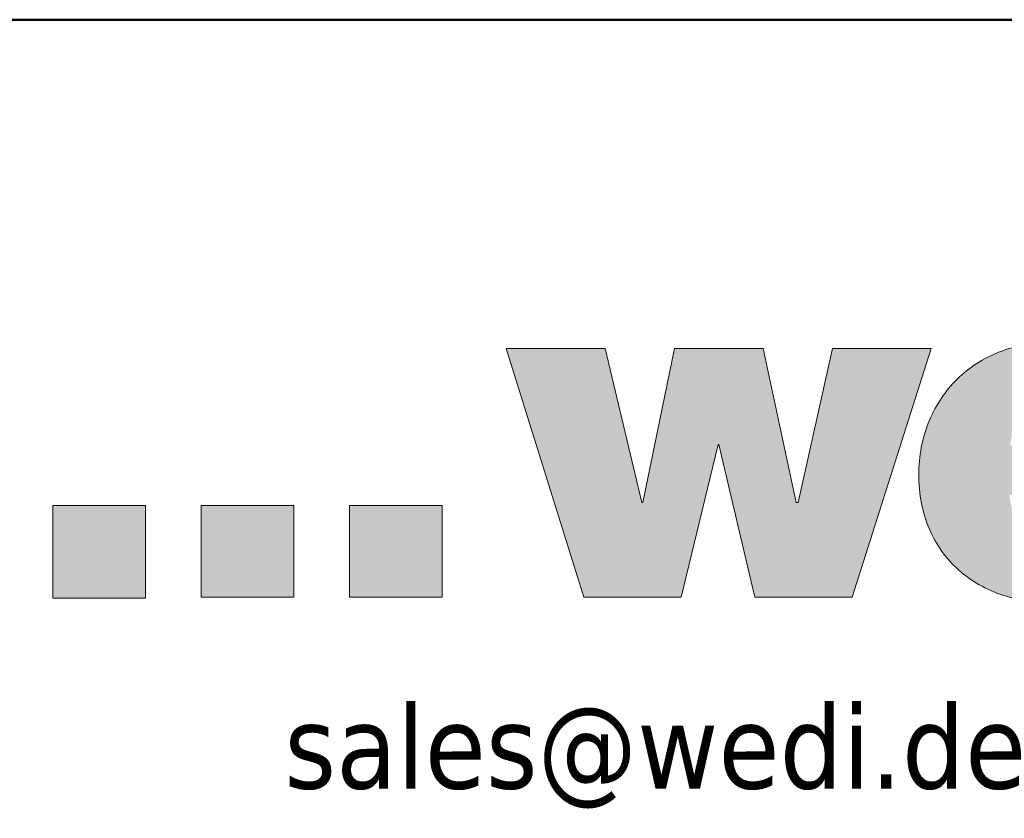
# Model space of a CAD drawing. Header units: millimetres. Extents: x -10668 to 10668, y -400 to 5820.
# Tile 3 of 28: x 3286 to 3732, y 430 to 792. Entities that reach past the tile are written whole.
import ezdxf
from ezdxf.enums import TextEntityAlignment as Align

# ---------------------------------------------------------------- set-up
doc = ezdxf.new("R2010")
doc.units = ezdxf.units.MM
doc.header["$LTSCALE"] = 20
for name, color, linetype, lineweight in [('AM_BOR', 7, 'Continuous', 25), ('Ebene 1', 7, 'Continuous', 25), ('Schraffur (ISO)', 7, 'Continuous', 18), ('Titel (ISO)', 7, 'Continuous', 50)]:
    doc.layers.add(name, color=color, linetype=linetype, lineweight=lineweight)
doc.styles.add('Pfeiltext', font='verdana.ttf')
doc.styles.get("Standard").update_dxf_attribs({"font": 'verdana.ttf'})
doc.styles.add('Textstil119', font='verdana.ttf')
doc.styles.add('Textstil120', font='verdana.ttf')
doc.styles.add('Textstil47', font='verdana.ttf')
doc.styles.add('Textstil64', font='verdana.ttf', dxfattribs={"width": 0.800000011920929})
doc.styles.add('Textstil75', font='verdana.ttf')
doc.styles.add('Textstil82', font='verdana.ttf')

# ---------------------------------------------------------------- blocks, each defined once
blk = doc.blocks.new('Schriftfelder wedi Standard - Inch_Zoll ohne Toleranz')
at = {"layer": 'Schraffur (ISO)'}
h = blk.add_hatch(color=256, dxfattribs=at)
edge = h.paths.add_edge_path(flags=0)
edge.add_spline(control_points=[(-20.98426204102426, 23.64450215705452), (-20.93361218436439, 23.64454974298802), (-20.83437356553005, 23.63754410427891), (-20.69147196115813, 23.60588274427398), (-20.55957938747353, 23.5548363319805), (-20.43987860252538, 23.48610563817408), (-20.33350778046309, 23.4013683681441), (-20.24149284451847, 23.30219102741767), (-20.16524251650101, 23.19053605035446), (-20.10469144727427, 23.06678253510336), (-20.06540926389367, 22.93726973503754), (-20.03723755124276, 22.81162278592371), (-20.04818145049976, 22.7487896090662), (-20.03186208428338, 22.69787830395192), (-20.05383970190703, 22.70000191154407), (-20.08154656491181, 22.69841984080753), (-20.13424444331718, 22.69940583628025), (-20.20583445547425, 22.69897524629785), (-20.33532407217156, 22.69918562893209), (-20.52850526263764, 22.69905292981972), (-20.78674112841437, 22.69910726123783), (-21.0652178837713, 22.69908162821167), (-21.34366291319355, 22.69912245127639), (-21.60198283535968, 22.6990007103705), (-21.79495383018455, 22.69930830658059), (-21.9247773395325, 22.69881928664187), (-21.99568389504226, 22.69982032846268), (-22.04994681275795, 22.69752804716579), (-22.07514250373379, 22.70120611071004), (-22.09317685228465, 22.69769359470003), (-22.08774736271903, 22.71288525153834), (-22.08593480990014, 22.74504617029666), (-22.06336486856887, 22.83756191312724), (-22.03018547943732, 22.96177174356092), (-21.97088271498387, 23.10334015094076), (-21.89801107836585, 23.22865513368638), (-21.81015043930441, 23.33869654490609), (-21.70763393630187, 23.43258354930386), (-21.59050083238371, 23.50991948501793), (-21.45897585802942, 23.57030233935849), (-21.31323256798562, 23.61347009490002), (-21.15340026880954, 23.6392758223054), (-21.04198039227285, 23.64444793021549), (-20.98426204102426, 23.64450215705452)], knot_values=[-1, -1, -1, -1, -0.9705218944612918, -0.9423438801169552, -0.915116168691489, -0.8885306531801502, -0.8623203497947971, -0.8362542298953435, -0.81012821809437, -0.7837536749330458, -0.7569448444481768, -0.7295066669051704, -0.7154766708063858, -0.7107476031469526, -0.7096778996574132, -0.703909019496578, -0.6937109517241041, -0.6795758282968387, -0.6619957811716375, -0.6184694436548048, -0.5670689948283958, -0.5117314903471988, -0.4563939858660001, -0.4049935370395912, -0.3614671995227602, -0.3438871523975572, -0.3297520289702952, -0.3195539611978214, -0.3137850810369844, -0.3127153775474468, -0.311324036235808, -0.3071444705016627, -0.2907787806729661, -0.2596290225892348, -0.2302953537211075, -0.2023696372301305, -0.1753595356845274, -0.1487009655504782, -0.1217865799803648, -0.09400495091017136, -0.06477885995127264, -0.03359195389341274, 0, 0, 0, 0], degree=3, periodic=0)
edge = h.paths.add_edge_path()
edge.add_line((-17.97782995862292, 21.58172672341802), (-22.100626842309, 21.58172672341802))
edge.add_spline(control_points=[(-22.10062684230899, 21.58172672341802), (-22.09664542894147, 21.54234334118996), (-22.088802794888, 21.46476549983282), (-22.06743743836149, 21.35143565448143), (-22.03917629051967, 21.24315814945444), (-22.00338687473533, 21.14037833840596), (-21.96024097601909, 21.04347960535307), (-21.909701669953, 20.95286696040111), (-21.85178543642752, 20.86894745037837), (-21.78649809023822, 20.79213631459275), (-21.71385568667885, 20.72285415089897), (-21.6338830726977, 20.66152563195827), (-21.54661618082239, 20.6085688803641), (-21.45210002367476, 20.56441208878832), (-21.35038417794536, 20.52940632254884), (-21.24151856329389, 20.50415375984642), (-21.12554475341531, 20.48820588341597), (-21.0457855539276, 20.48631767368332), (-21.0048751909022, 20.48534916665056)], knot_values=[0, 0, 0, 0, 0.01187078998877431, 0.02338321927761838, 0.03455617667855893, 0.04541550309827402, 0.05599510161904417, 0.06633797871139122, 0.07649707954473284, 0.08653574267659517, 0.09652758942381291, 0.1065557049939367, 0.1167110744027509, 0.1270903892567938, 0.1377934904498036, 0.148920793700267, 0.1605710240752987, 0.1728394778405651, 0.1728394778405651, 0.1728394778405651, 0.1728394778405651], degree=3, periodic=0)
edge.add_spline(control_points=[(-21.0048751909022, 20.48534916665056), (-20.98301148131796, 20.48564678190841), (-20.93911252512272, 20.48624434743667), (-20.87321772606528, 20.49103222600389), (-20.80729502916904, 20.4986756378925), (-20.7416885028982, 20.50947293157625), (-20.67674201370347, 20.52336066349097), (-20.61279936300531, 20.54037314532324), (-20.55020418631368, 20.56051897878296), (-20.48930006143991, 20.58381436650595), (-20.43043028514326, 20.61027429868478), (-20.37393915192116, 20.63991583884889), (-20.32016824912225, 20.672755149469), (-20.26947171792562, 20.70881729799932), (-20.22216294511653, 20.74810149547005), (-20.17871366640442, 20.79070807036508), (-20.13902540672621, 20.83636901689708), (-20.11643447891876, 20.86956554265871), (-20.10515709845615, 20.88613723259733)], knot_values=[0, 0, 0, 0, 0.006558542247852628, 0.01316854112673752, 0.01980974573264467, 0.026462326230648, 0.03310723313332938, 0.03972657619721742, 0.04630403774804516, 0.05282533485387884, 0.05927874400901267, 0.06565570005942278, 0.07195147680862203, 0.07816594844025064, 0.08430441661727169, 0.09037846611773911, 0.09640678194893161, 0.1024158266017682, 0.1024158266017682, 0.1024158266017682, 0.1024158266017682], degree=3, periodic=0)
edge.add_line((-20.10515709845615, 20.88613723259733), (-18.09666852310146, 20.88613723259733))
edge.add_spline(control_points=[(-18.09666852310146, 20.88613723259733), (-18.15657729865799, 20.74144782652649), (-18.27376587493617, 20.4584184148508), (-18.54048143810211, 20.08909333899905), (-18.85779971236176, 19.77903811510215), (-19.22363462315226, 19.52933145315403), (-19.62803331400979, 19.33775410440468), (-20.06365333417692, 19.20286633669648), (-20.52289057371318, 19.12303600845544), (-21.05493586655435, 19.09439596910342), (-21.63870943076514, 19.13647766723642), (-22.24542184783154, 19.28110726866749), (-22.79072239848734, 19.52169443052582), (-23.26320117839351, 19.85642300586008), (-23.65035965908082, 20.28322484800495), (-23.93944383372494, 20.79856111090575), (-24.11771022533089, 21.39756035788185), (-24.17350250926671, 22.0264958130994), (-24.11979115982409, 22.64393569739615), (-23.95865744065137, 23.20773782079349), (-23.69880157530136, 23.71870812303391), (-23.34656155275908, 24.16462550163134), (-22.90909115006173, 24.53309201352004), (-22.39354934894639, 24.81074187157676), (-21.80755023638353, 24.98684939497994), (-21.13089921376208, 25.04225984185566), (-20.42695935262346, 24.99075721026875), (-19.74705616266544, 24.82468954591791), (-19.17679961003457, 24.53937773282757), (-18.71862883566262, 24.13937963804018), (-18.37368699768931, 23.63253413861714), (-18.13866399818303, 23.02892947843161), (-17.99994632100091, 22.33443044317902), (-17.98546046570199, 21.84142182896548), (-17.97782995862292, 21.58172672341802)], knot_values=[0, 0, 0, 0, 0.04684472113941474, 0.09163375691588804, 0.1355175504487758, 0.1793897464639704, 0.2238614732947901, 0.2692816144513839, 0.3157834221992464, 0.3633384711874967, 0.4288298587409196, 0.4906578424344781, 0.5495484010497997, 0.606551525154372, 0.663101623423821, 0.7210033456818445, 0.7823195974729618, 0.8491983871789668, 0.909267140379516, 0.9672890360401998, 1.024005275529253, 1.080171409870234, 1.136633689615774, 1.194395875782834, 1.254659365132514, 1.318824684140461, 1.396986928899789, 1.4655512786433, 1.527499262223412, 1.586410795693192, 1.646021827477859, 1.709592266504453, 1.779522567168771, 1.85736013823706, 1.85736013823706, 1.85736013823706, 1.85736013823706], degree=3, periodic=0)
for points in [[(-33.50274479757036, 24.89226535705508), (-31.74361691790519, 19.25673867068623), (-29.5392199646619, 19.25673867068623), (-28.7035945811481, 22.72129175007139), (-28.68281452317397, 22.72129175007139), (-27.86738501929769, 19.25673867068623), (-25.66494923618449, 19.25673867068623), (-23.8721893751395, 24.89226535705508), (-26.10909168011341, 24.89226535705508), (-26.88984602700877, 21.40772503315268), (-26.93365940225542, 21.40772503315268), (-27.6831602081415, 24.89226535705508), (-29.69160705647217, 24.89226535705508), (-30.4069751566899, 21.40772503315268), (-30.42800557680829, 21.40772503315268), (-31.26396477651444, 24.89226535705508)], [(-41.67694362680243, 21.33945962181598), (-43.77810792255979, 21.33945962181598), (-43.77810792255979, 19.23771114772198), (-41.67694362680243, 19.23771114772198)], [(-38.31645774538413, 21.33945962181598), (-40.41762204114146, 21.33945962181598), (-40.41762204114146, 19.25673867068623), (-38.31645774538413, 19.25673867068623)], [(-34.95739058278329, 21.33945962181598), (-34.95739058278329, 19.25673867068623), (-37.05684407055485, 19.25673867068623), (-37.05684407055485, 21.33945962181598)]]:
    blk.add_hatch(color=256, dxfattribs=at).paths.add_polyline_path(points)
at = {"layer": 'Ebene 1', "lineweight": 5}
for p, q in [((-31.74361691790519, 19.25673867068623), (-33.50274479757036, 24.89226535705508)), ((-33.50274479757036, 24.89226535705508), (-31.26396477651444, 24.89226535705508)), ((-31.26396477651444, 24.89226535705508), (-30.42800557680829, 21.40772503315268)), ((-30.4069751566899, 21.40772503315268), (-29.69160705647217, 24.89226535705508)), ((-29.69160705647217, 24.89226535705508), (-27.6831602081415, 24.89226535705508)), ((-27.6831602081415, 24.89226535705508), (-26.93365940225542, 21.40772503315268)), ((-26.88984602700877, 21.40772503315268), (-26.10909168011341, 24.89226535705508)), ((-26.10909168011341, 24.89226535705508), (-23.8721893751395, 24.89226535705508)), ((-23.8721893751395, 24.89226535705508), (-25.66494923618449, 19.25673867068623)), ((-28.7035945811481, 22.72129175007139), (-29.5392199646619, 19.25673867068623)), ((-28.68281452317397, 22.72129175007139), (-28.7035945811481, 22.72129175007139)), ((-27.86738501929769, 19.25673867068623), (-28.68281452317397, 22.72129175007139)), ((-41.67694362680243, 21.33945962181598), (-43.77810792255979, 21.33945962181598)), ((-43.77810792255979, 21.33945962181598), (-43.77810792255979, 19.23771114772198)), ((-41.67694362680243, 19.23771114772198), (-41.67694362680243, 21.33945962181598)), ((-38.31645774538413, 21.33945962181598), (-40.41762204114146, 21.33945962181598)), ((-40.41762204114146, 21.33945962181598), (-40.41762204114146, 19.25673867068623)), ((-38.31645774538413, 19.25673867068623), (-38.31645774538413, 21.33945962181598)), ((-37.05684407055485, 21.33945962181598), (-37.05684407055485, 19.25673867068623)), ((-34.95739058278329, 21.33945962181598), (-37.05684407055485, 21.33945962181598)), ((-34.95739058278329, 19.25673867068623), (-34.95739058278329, 21.33945962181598)), ((-30.42800557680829, 21.40772503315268), (-30.4069751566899, 21.40772503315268)), ((-26.93365940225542, 21.40772503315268), (-26.88984602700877, 21.40772503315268)), ((-43.77810792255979, 19.23771114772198), (-41.67694362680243, 19.23771114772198)), ((-40.41762204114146, 19.25673867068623), (-38.31645774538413, 19.25673867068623)), ((-37.05684407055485, 19.25673867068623), (-34.95739058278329, 19.25673867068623)), ((-29.5392199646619, 19.25673867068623), (-31.74361691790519, 19.25673867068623)), ((-25.66494923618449, 19.25673867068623), (-27.86738501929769, 19.25673867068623))]:
    blk.add_line(p, q, dxfattribs=at)
blk.add_spline([(-17.97782995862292, 21.58172672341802), (-18.02361444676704, 22.35875473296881), (-18.16337569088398, 23.04394922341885), (-18.40072536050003, 23.63368238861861), (-18.73927512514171, 24.12432642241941), (-19.18263665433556, 24.51225351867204), (-19.73442161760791, 24.7938358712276), (-20.39824168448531, 24.96544567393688), (-21.17770852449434, 25.02345512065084), (-21.81649302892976, 24.9628484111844), (-22.39353881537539, 24.78910441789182), (-22.90162352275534, 24.5143373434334), (-23.33352478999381, 24.15066139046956), (-23.68202025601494, 23.71019076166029), (-23.93988755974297, 23.20503965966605), (-24.09990434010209, 22.64732228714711), (-24.15484823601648, 22.04915284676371), (-24.09297928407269, 21.38323281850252), (-23.91451492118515, 20.7966164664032), (-23.63016888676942, 20.29222745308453), (-23.25065492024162, 19.87298944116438), (-22.78668676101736, 19.54182609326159), (-22.24897814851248, 19.30166107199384), (-21.64824282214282, 19.15541803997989), (-20.995194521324, 19.10602065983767), (-20.52039135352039, 19.13267061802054), (-20.06241428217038, 19.21328584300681), (-19.62891989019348, 19.34886436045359), (-19.2275647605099, 19.54040419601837), (-18.86600547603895, 19.78890337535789), (-18.5518986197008, 20.09535992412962), (-18.29290077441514, 20.46077186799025), (-18.09666852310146, 20.88613723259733)], degree=3, dxfattribs=at)
at = {"layer": 'Titel (ISO)'}
blk.add_line((-84.03543585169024, 32.34550874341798), (-4.835435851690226, 32.34550874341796), dxfattribs=at)
at = {"layer": 'AM_BOR', "color": 7}
for tag, p, height, style in [('Zeichnungsnummer_001', (-173.2383905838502, 49.43305073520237), 3.00000011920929, 'Textstil75'), ('Artikelnummer_001', (-145.0642880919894, 44.44372461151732), 2.487309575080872, 'Textstil82')]:
    blk.add_attdef(tag, p, '', height=height, dxfattribs=dict(at, style=style))
blk.add_attdef('TITEL_001', (-78.08889433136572, 46.1775772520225), '', height=2.5, dxfattribs=at)
at = {"layer": 'AM_BOR', "color": 7, "style": 'Textstil82'}
blk.add_attdef('PROJEKT', text='', height=2.487309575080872, dxfattribs=at).set_placement((-144.8354355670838, 41.98281831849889), align=Align.TOP_LEFT)
at = {"layer": 'AM_BOR', "color": 7, "style": 'Textstil64', "width": 0.8}
for tag, p in [('ERSTELLUNGSDATUM_001', (-115.1472556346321, 28.69550873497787)), ('KONSTRUKTEUR_001', (-94.00716185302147, 28.67133143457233)), ('ERSTELLUNGSDATUM_001', (-115.3460467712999, 23.55467596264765)), ('KONSTRUKTEUR_001', (-94.00716185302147, 23.37133143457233))]:
    blk.add_attdef(tag, p, '', height=2.000000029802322, dxfattribs=at)
at = {"layer": 'AM_BOR', "color": 7, "style": 'Textstil64', "width": 0.7999999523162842}
for tag, p in [('KONTROLLDATUM', (-108.7354355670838, 19.09550874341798)), ('KONTROLLIERT_VON', (-92.73543585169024, 19.09550874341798))]:
    blk.add_attdef(tag, text='', height=2.000000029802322, dxfattribs=at).set_placement(p, align=Align.MIDDLE_CENTER)
at = {"layer": 'Titel (ISO)', "color": 179, "true_color": 0x262659, "insert": (-38.53543585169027, 15.64550874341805), "char_height": 1.899999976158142, "width": 97.28764073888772, "attachment_point": 4, "style": 'Pfeiltext'}
blk.add_mtext('\\fVerdana|b0|i0;\\W0.90;\\H1.9000;sales@wedi.de', dxfattribs=at)
at = {"layer": 'Titel (ISO)', "color": 7, "style": 'Pfeiltext'}
blk.add_attdef('BESCHREIBUNG_001', (-70.66377724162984, 40.38459537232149), '', height=2.000000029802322, dxfattribs=at)
at = {"layer": 'Titel (ISO)'}
for tag, p, height, style in [('Anfänglicher_Ansichtsmaßstab_001', (-64.5021920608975, 33.79346040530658), 2.5, 'Textstil47'), ('REVISIONSNUMMER_001', (-74.87694023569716, -0.5444913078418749), 1.790000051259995, 'Textstil120'), ('STATUS_001', (-52.63301829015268, -0.6250352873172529), 1.790000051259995, 'Textstil120')]:
    blk.add_attdef(tag, p, '', height=height, dxfattribs=dict(at, style=style))
at = {"layer": 'Titel (ISO)', "style": 'Textstil47'}
blk.add_attdef('<MASSE3;>', text='', height=2.5, dxfattribs=at).set_placement((-26.83543585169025, 36.34550874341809), align=Align.TOP_LEFT)
at = {"layer": 'Titel (ISO)', "style": 'Textstil119'}
for tag, p in [('MATERIAL', (-159.8354355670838, 35.345508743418)), ('FIRMA', (-159.8354355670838, 24.74550874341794)), ('Bauvorhaben', (-159.8354355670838, 19.44550874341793))]:
    blk.add_attdef(tag, text='', height=1.889999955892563, dxfattribs=at).set_placement(p, align=Align.TOP_CENTER)

msp = doc.modelspace()

# ---------------------------------------------------------------- block references
at = {"xscale": 20, "yscale": 20, "zscale": 20}
msp.add_blockref('Schriftfelder wedi Standard - Inch_Zoll ohne Toleranz', (4176.708717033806, 145.0898251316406), dxfattribs=at)

doc.saveas('drawing.dxf')
